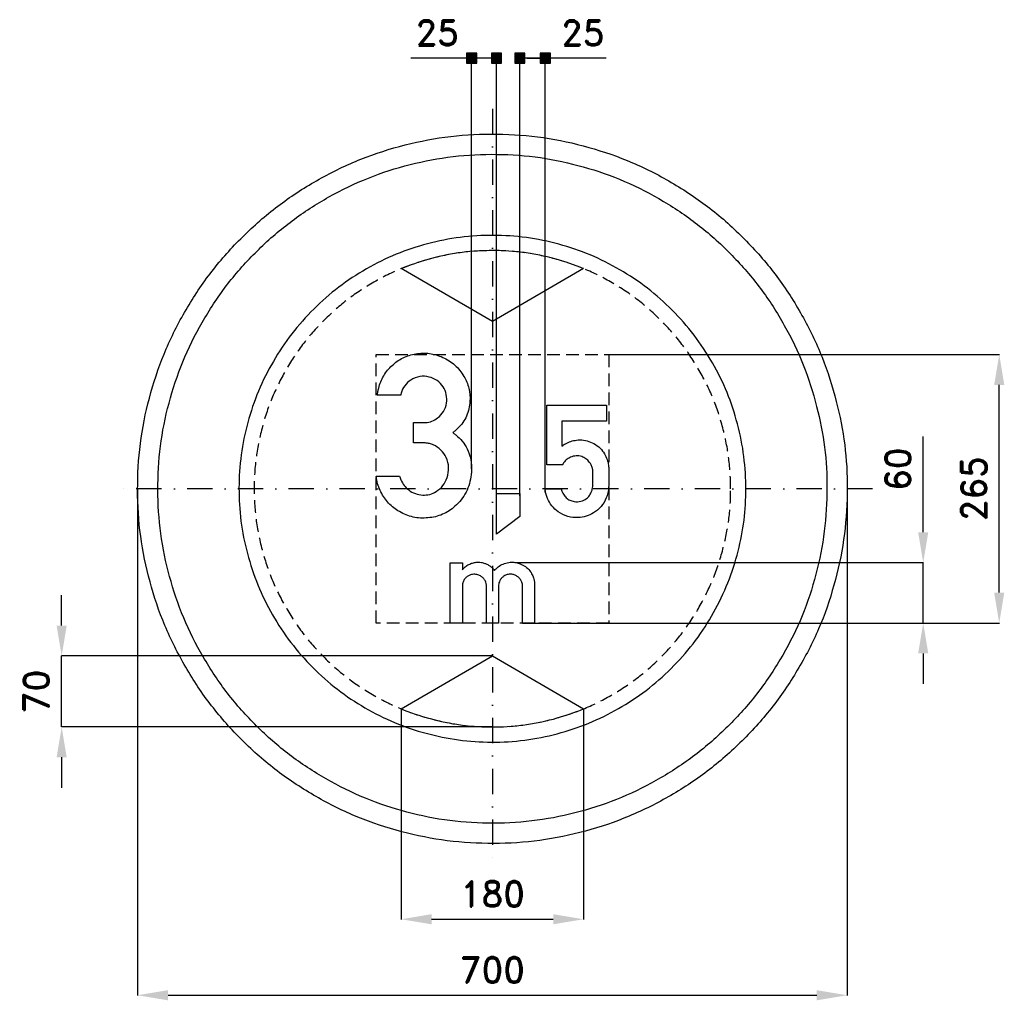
# Model space of a CAD drawing. Header units: millimetres. Extents: x -466 to 505, y -505 to 463.
import ezdxf

# ---------------------------------------------------------------- set-up
doc = ezdxf.new("R2010")
doc.units = ezdxf.units.MM
doc.header["$LTSCALE"] = 5
doc.linetypes.add('ČERCHOVANÁX2', pattern=[2, 1, -0.5, 0, -0.5])
doc.linetypes.add('ČÁRKOVANÁX2', pattern=[1.5, 1, -0.5])
doc.layers.add('Kóty', color=2, linetype='Continuous')
doc.layers.add('Značka', color=7, linetype='Continuous')
doc.styles.get("Standard").update_dxf_attribs({"font": 'romand.shx', "height": 25})
doc.dimstyles.get("Standard").update_dxf_attribs({"dimtxt": 25, "dimasz": 30, "dimexe": 0.18, "dimexo": 0.0625, "dimgap": 12.5, "dimtad": 1, "dimdec": 0, "dimzin": 0, "dimdsep": 46, "dimtxsty": 'Standard', "dimcen": 0.09, "dimadec": 0, "dimazin": 0, "dimtfac": 1, "dimtdec": 0, "dimtofl": 0, "dimtmove": 0, "dimatfit": 3, "dimfxl": 1, "dimtolj": 1, "dimtzin": 0, "dimarcsym": 0})

# ---------------------------------------------------------------- blocks, each defined once
blk = doc.blocks.new('*D2')
at = {"layer": 'Defpoints', "color": 0, "transparency": 16777216}
for p in [(-350.03, 0), (349.99, -2.29), (349.99, -499.82)]:
    blk.add_point(p, dxfattribs=at)
at = {"layer": 'Kóty', "color": 0, "lineweight": -2, "transparency": 16777216}
for p, q in [((-350.03, -0.06), (-350.03, -500)), ((349.99, -2.35), (349.99, -500)), ((-320.03, -499.82), (319.99, -499.82))]:
    blk.add_line(p, q, dxfattribs=at)
at = {"layer": 'Kóty', "color": 0, "transparency": 16777216}
for points in [[(-320.03, -494.82), (-320.03, -504.82), (-350.03, -499.82)], [(319.99, -494.82), (319.99, -504.82), (349.99, -499.82)]]:
    blk.add_solid(points, dxfattribs=at)
at = {"layer": 'Kóty', "color": 0, "transparency": 16777216, "insert": (-0.02, -474.82), "char_height": 25, "attachment_point": 5}
blk.add_mtext('\\A1;700', dxfattribs=at)
blk = doc.blocks.new('*D3')
at = {"layer": 'Defpoints', "color": 0, "transparency": 16777216}
for p in [(-90, -217.2), (90, -217.2), (90, -424.82)]:
    blk.add_point(p, dxfattribs=at)
at = {"layer": 'Kóty', "color": 0, "lineweight": -2, "transparency": 16777216}
for p, q in [((-90, -217.26), (-90, -425)), ((90, -217.26), (90, -425)), ((-60, -424.82), (60, -424.82))]:
    blk.add_line(p, q, dxfattribs=at)
at = {"layer": 'Kóty', "color": 0, "transparency": 16777216}
for points in [[(-60, -419.82), (-60, -429.82), (-90, -424.82)], [(60, -419.82), (60, -429.82), (90, -424.82)]]:
    blk.add_solid(points, dxfattribs=at)
at = {"layer": 'Kóty', "color": 0, "transparency": 16777216, "insert": (0, -399.82), "char_height": 25, "attachment_point": 5}
blk.add_mtext('\\A1;180', dxfattribs=at)
blk = doc.blocks.new('*D4')
at = {"layer": 'Defpoints', "color": 0, "transparency": 16777216}
for p in [(-424.97, -165.02), (0, -165.02), (0, -235.02)]:
    blk.add_point(p, dxfattribs=at)
at = {"layer": 'Kóty', "color": 0, "lineweight": -2, "transparency": 16777216}
for p, q in [((-424.97, -135.02), (-424.97, -105.02)), ((-0.06, -165.02), (-425.15, -165.02)), ((-0.06, -235.02), (-425.15, -235.02)), ((-424.97, -265.02), (-424.97, -295.02))]:
    blk.add_line(p, q, dxfattribs=at)
at = {"layer": 'Kóty', "color": 0, "transparency": 16777216}
for points in [[(-429.97, -135.02), (-419.97, -135.02), (-424.97, -165.02)], [(-429.97, -265.02), (-419.97, -265.02), (-424.97, -235.02)]]:
    blk.add_solid(points, dxfattribs=at)
at = {"layer": 'Kóty', "color": 0, "transparency": 16777216, "insert": (-449.97, -200.02), "char_height": 25, "attachment_point": 5, "rotation": 90}
blk.add_mtext('\\A1;70', dxfattribs=at)
blk = doc.blocks.new('*D5')
at = {"layer": 'Defpoints', "color": 0, "transparency": 16777216}
for p in [(114.692, 132.5), (499.992, 132.5), (114.692, -132.5)]:
    blk.add_point(p, dxfattribs=at)
at = {"layer": 'Kóty', "color": 0, "lineweight": -2, "transparency": 16777216}
for p, q in [((114.7545, 132.5), (500.172, 132.5)), ((499.992, -102.5), (499.992, 102.5)), ((114.7545, -132.5), (500.172, -132.5))]:
    blk.add_line(p, q, dxfattribs=at)
at = {"layer": 'Kóty', "color": 0, "transparency": 16777216}
for points in [[(494.992, 102.5), (504.992, 102.5), (499.992, 132.5)], [(494.992, -102.5), (504.992, -102.5), (499.992, -132.5)]]:
    blk.add_solid(points, dxfattribs=at)
at = {"layer": 'Kóty', "color": 0, "transparency": 16777216, "insert": (474.992, 0), "char_height": 25, "attachment_point": 5, "rotation": 90}
blk.add_mtext('\\A1;265', dxfattribs=at)
blk = doc.blocks.new('*D6')
at = {"layer": 'Defpoints', "color": 0, "transparency": 16777216}
for p in [(23.29, -72.84), (424.99, -72.84), (29.67, -132.49)]:
    blk.add_point(p, dxfattribs=at)
at = {"layer": 'Kóty', "color": 0, "lineweight": -2, "transparency": 16777216}
for p, q in [((424.99, -42.84), (424.99, 51.44)), ((23.35, -72.84), (425.17, -72.84)), ((29.73, -132.49), (425.17, -132.49)), ((424.99, -162.49), (424.99, -192.49))]:
    blk.add_line(p, q, dxfattribs=at)
at = {"layer": 'Kóty', "color": 0, "transparency": 16777216}
for points in [[(419.99, -42.84), (429.99, -42.84), (424.99, -72.84)], [(419.99, -162.49), (429.99, -162.49), (424.99, -132.49)]]:
    blk.add_solid(points, dxfattribs=at)
at = {"layer": 'Kóty', "color": 0, "transparency": 16777216, "insert": (399.99, 19.3), "char_height": 25, "attachment_point": 5, "rotation": 90}
blk.add_mtext('\\A1;60', dxfattribs=at)

msp = doc.modelspace()

# ---------------------------------------------------------------- hatches: boundary and pattern name
at = {"layer": 'Kóty'}
h = msp.add_hatch(color=256, dxfattribs=at)
h.dxf.hatch_style = 1
h.paths.add_polyline_path([(-25.53, 419.95), (-15.53, 419.95), (-15.53, 429.95), (-25.53, 429.95)])
h = msp.add_hatch(color=256, dxfattribs=at)
h.dxf.hatch_style = 1
h.paths.add_polyline_path([(-0.98, 419.95), (9.02, 419.95), (9.02, 429.95), (-0.98, 429.95)])
h = msp.add_hatch(color=256, dxfattribs=at)
h.dxf.hatch_style = 1
h.paths.add_polyline_path([(21.96, 419.95), (31.96, 419.95), (31.96, 429.95), (21.96, 429.95)])
h = msp.add_hatch(color=256, dxfattribs=at)
h.dxf.hatch_style = 1
h.paths.add_polyline_path([(47.13, 419.95), (57.13, 419.95), (57.13, 429.95), (47.13, 429.95)])

# ---------------------------------------------------------------- linework, layer by layer
for p, q in [((-25.53, 424.95), (-80.53, 424.95)), ((9.02, 424.77), (-25.98, 424.77)), ((-20.56, 19.5), (-20.53, 424.95)), ((4.02, -7.07), (4.02, 424.95)), ((52.35, 424.77), (21.96, 424.77)), ((26.96, -7.07), (26.96, 424.95)), ((34.02, 424.77), (57.13, 424.77)), ((52.04, -3.28), (52.13, 424.95)), ((112.13, 424.77), (57.13, 424.77))]:
    msp.add_line(p, q, dxfattribs=at)
for points in [[(-25.53, 419.95), (-15.53, 419.95), (-15.53, 429.95), (-25.53, 429.95)], [(-0.98, 419.95), (9.02, 419.95), (9.02, 429.95), (-0.98, 429.95)], [(21.96, 419.95), (31.96, 419.95), (31.96, 429.95), (21.96, 429.95)], [(47.13, 419.95), (57.13, 419.95), (57.13, 429.95), (47.13, 429.95)]]:
    msp.add_lwpolyline(points, close=True, dxfattribs=at)
for points in [[(-25.53, 429.95), (-15.53, 419.95)], [(-15.53, 429.95), (-25.53, 419.95)], [(-0.98, 429.95), (9.02, 419.95)], [(9.02, 429.95), (-0.98, 419.95)], [(21.96, 429.95), (31.96, 419.95)], [(31.96, 429.95), (21.96, 419.95)], [(47.13, 429.95), (57.13, 419.95)], [(57.13, 429.95), (47.13, 419.95)], [(424.99, -132.49), (424.99, -72.84)], [(-424.97, -235.02), (-424.97, -165.02)]]:
    msp.add_lwpolyline(points, dxfattribs=at)
at = {"layer": 'Značka', "color": 6, "linetype": 'ČERCHOVANÁX2', "lineweight": 25, "ltscale": 5}
for p, q in [((0, 375), (0, -375)), ((375, 0), (-375, 0))]:
    msp.add_line(p, q, dxfattribs=at)
at = {"layer": 'Značka', "color": 5}
for points in [[(350, 0), (349.99, -2.29), (349.97, -4.58, -0.032168), (346.49, -50.21, -0.035723), (336.86, -95, -0.036667), (321.83, -138.26, -0.034754), (300.79, -178.95, -0.034039), (274.96, -216.77, -0.034453), (244.23, -250.71, -0.03456), (209.51, -280.56, -0.034426), (171.02, -305.37, -0.034389), (129.75, -325.22, -0.034418), (86.15, -339.23, -0.034424), (41.16, -347.72, -0.034417), (-4.58, -349.97, -0.034416), (-50.24, -346.53, -0.034417), (-95, -336.86, -0.034417), (-138.22, -321.72, -0.034417), (-178.95, -300.79, -0.034417), (-216.78, -274.98, -0.034417), (-250.71, -244.23, -0.034417), (-280.56, -209.5, -0.034417), (-305.37, -171.02, -0.034417), (-325.22, -129.75, -0.034417), (-339.23, -86.15, -0.034417), (-347.72, -41.16, -0.034417), (-349.97, 4.58, -0.034417), (-346.53, 50.24, -0.034417), (-336.86, 95, -0.034417), (-321.72, 138.22, -0.034417), (-300.79, 178.95, -0.034417), (-274.98, 216.78, -0.034416), (-244.23, 250.71, -0.034418), (-209.5, 280.56, -0.034417), (-171.02, 305.37, -0.034415), (-129.75, 325.22, -0.034415), (-86.15, 339.23, -0.034415), (-41.16, 347.72, -0.034416), (4.58, 349.97, -0.034417), (50.24, 346.53, -0.034417), (95, 336.86, -0.034417), (138.22, 321.72, -0.034417), (178.95, 300.79, -0.034417), (216.78, 274.98, -0.034407), (250.71, 244.23, -0.034414), (280.57, 209.5, -0.034488), (305.37, 171.02, -0.034419), (325.2, 129.76, -0.034077), (339.23, 86.15, -0.03279), (347.51, 43.38, -0.034265), (350, 0)], [(90, 217.2, 0.003485), (87.12, 218.37, 0.034528), (57.85, 227.77, 0.034536), (27.64, 233.48, 0.03453), (-3.08, 234.98, 0.034528), (-33.74, 232.68, 0.034527), (-63.79, 226.18, 0.031108), (-90, 217.2, 0.031108)], [(-91.59, 12.55, 0.005364), (-90.98, 10.68, 0.016121), (-90.29, 8.83, 0.066967), (-87.09, 3.36, 0.067349), (-82.53, -1.12, 0.079617), (-76.05, -4.78, 0.083502), (-68.78, -6.2, 0.078721), (-61.9, -5.52, 0.07731), (-55.56, -2.78, 0.094869), (-48.95, 3.09, 0.087404), (-44.79, 11, 0.097391), (-43.26, 20.99, 0.104444), (-45.71, 30.73, 0.09486), (-50.86, 38.18, 0.095661), (-58.33, 43.18, 0.045592), (-62.2, 44.56, 0.043313), (-66.24, 45.23), (-67.15, 45.3), (-68.06, 45.35), (-77.92, 45.35), (-77.92, 65.35), (-67.71, 65.35), (-66.84, 65.32), (-65.97, 65.32, 0.089504), (-59.68, 66.6, 0.078179), (-54.03, 69.93, 0.098564), (-48.25, 76.38, 0.0998), (-45.39, 84.52, 0.096868), (-45.48, 92.89, 0.098699), (-48.71, 100.6, 0.100563), (-54.58, 106.78, 0.097632), (-62.39, 110.27, 0.106006), (-71.73, 110.73, 0.108975), (-80.44, 107.3, 0.096318), (-86.54, 101.69, 0.100257), (-90.01, 94.33, 0.009589), (-90.25, 93.42, 0.003199), (-90.46, 92.5), (-113.62, 92.5, -0.004894), (-112.99, 95.97, -0.014655), (-112.22, 99.42, -0.070911), (-107.21, 111.49, -0.076589), (-98.89, 121.65, -0.078962), (-88.15, 129.19, -0.076378), (-75.61, 133.12, -0.077802), (-62.07, 133.47, -0.07797), (-49.06, 129.68, -0.081008), (-37.1, 121.99, -0.080995), (-28.19, 110.93, -0.076301), (-23.27, 99.17, -0.079818), (-22.17, 86.38, -0.092081), (-25.59, 71.78, -0.105095), (-34.08, 59.77, -0.020579), (-36.56, 57.5, -0.006878), (-39.16, 55.38, -0.00502), (-36.75, 53.59, -0.015055), (-34.41, 51.7, -0.058053), (-28.35, 45.07, -0.058899), (-23.96, 37.2, -0.074883), (-20.85, 25.83, -0.064096), (-20.97, 13.88, -0.089412), (-26.04, -3.32, -0.101882), (-36.96, -17.3, -0.087334), (-49.3, -25.23, -0.080969), (-63.62, -28.7, -0.07965), (-78.21, -27.93, -0.082664), (-91.74, -22.6, -0.076823), (-102.38, -14.27, -0.076587), (-110.01, -3.18, -0.041096), (-112.72, 3.32, -0.040368), (-114.34, 10.15, -0.005218), (-114.53, 11.35), (-114.69, 12.55), (-91.59, 12.55)], [(67.8, -0.07), (68, -0.77), (68.2, -1.48, 0.061338), (70.01, -5.47, 0.076062), (72.8, -8.82, 0.081246), (76.37, -11.27, 0.074028), (80.58, -12.54, 0.102541), (87.16, -12.34, 0.116974), (92.95, -9.48, 0.072309), (95.66, -6.74, 0.058802), (97.57, -3.38, 0.043841), (98.54, -0.6, 0.050819), (98.97, 2.29), (99, 3.07), (99.01, 3.85), (99.01, 17.19, 0.008559), (98.89, 18.74, 0.025968), (98.66, 20.27, 0.068292), (97.51, 23.46, 0.054036), (95.59, 26.34, 0.069267), (92.21, 29.59, 0.080553), (88.07, 31.67, 0.09781), (82.58, 32.45, 0.091137), (77.07, 31.14, 0.085477), (72.68, 28.49, 0.103687), (69.65, 24.54, 0.009565), (69.41, 24.06), (69.18, 23.57), (53.73, 23.57), (53.73, 82.5), (112.66, 82.5), (112.66, 66.81), (68.46, 66.81), (68.46, 42.06, -0.005069), (70.27, 43.3, -0.015232), (72.14, 44.46, -0.051736), (77.32, 46.77, -0.052706), (82.89, 47.96, -0.065798), (89.96, 47.96, -0.065558), (96.79, 46.12, -0.069373), (103.36, 42.5, -0.071356), (108.65, 37.23, -0.059637), (111.99, 31.81, -0.053793), (114.03, 25.78, -0.024802), (114.51, 23.32, -0.033755), (114.69, 20.84), (114.69, 20.51), (114.69, 20.18), (114.69, 2.52), (114.67, 1.74), (114.65, 0.95, -0.045321), (113.94, -4.08, -0.043675), (112.34, -8.94, -0.08087), (107.21, -17.45, -0.084532), (99.64, -23.86, -0.069811), (92.48, -27.18, -0.066783), (84.68, -28.46, -0.084627), (74.33, -27.26, -0.08873), (65, -22.67, -0.07419), (58.73, -16.84, -0.070963), (54.39, -9.51, -0.035755), (52.96, -5.58, -0.037175), (52.13, -1.5), (52.04, -0.79), (51.96, -0.07), (67.8, -0.07)], [(-41.56, -132.49), (-41.56, -73.25), (-29.66, -73.25), (-29.66, -79.85), (-29.02, -79.13, -0.009566), (-28.35, -78.42, -0.053801), (-25.11, -75.78, -0.054626), (-21.37, -73.89, -0.049766), (-17.8, -72.83, -0.049909), (-14.09, -72.49, -0.04461), (-10.79, -72.75, -0.045351), (-7.59, -73.6, -0.041527), (-4.65, -74.9, -0.034771), (-1.94, -76.64, -0.023458), (-0.46, -77.81, -0.033491), (0.88, -79.14, -0.015005), (1.51, -79.89), (2.11, -80.67), (2.81, -79.84, -0.011379), (3.54, -79.03, -0.072051), (7.98, -75.56, -0.066464), (13.22, -73.4, -0.035517), (16.12, -72.74, -0.035842), (19.06, -72.5, -0.050518), (23.29, -72.84, -0.049655), (27.4, -74.03, -0.068288), (32.58, -76.82, -0.073295), (36.76, -80.92, -0.056845), (39.23, -84.82, -0.048826), (40.83, -89.15, -0.019148), (41.22, -90.74, -0.025003), (41.46, -92.35), (41.52, -93.08), (41.56, -93.81), (41.56, -132.49), (29.67, -132.49), (29.67, -96.2), (29.66, -95.76), (29.64, -95.31, 0.050205), (29.27, -93.1, 0.05088), (28.45, -91, 0.067726), (26.81, -88.47, 0.066956), (24.55, -86.47, 0.073522), (21.59, -84.95, 0.074307), (18.31, -84.35, 0.080736), (14.7, -84.71, 0.080669), (11.38, -86.19, 0.070508), (8.99, -88.15, 0.075395), (7.28, -90.69, 0.050741), (6.47, -92.84, 0.032974), (6.03, -95.09), (5.98, -95.41), (5.94, -95.74), (5.94, -132.49), (-5.93, -132.49), (-5.93, -95.97), (-5.95, -95.48), (-5.98, -94.98, 0.073755), (-6.67, -92.02, 0.069011), (-8.17, -89.34, 0.074714), (-10.47, -86.92, 0.073764), (-13.38, -85.27, 0.089055), (-17.45, -84.36, 0.093661), (-21.57, -84.94, 0.07332), (-24.38, -86.24, 0.071132), (-26.71, -88.29, 0.077007), (-28.63, -91.25, 0.077979), (-29.56, -94.62), (-29.62, -95.07), (-29.66, -95.52), (-29.66, -132.49), (-41.56, -132.49)], [(-90, -217.2, 0.003486), (-87.12, -218.37, 0.034529), (-57.85, -227.77, 0.034528), (-27.64, -233.48, 0.034528), (3.08, -234.98, 0.034529), (33.74, -232.68, 0.03453), (63.79, -226.18, 0.031107), (90, -217.2)]]:
    msp.add_lwpolyline(points, format="xyb", dxfattribs=at)
at = {"layer": 'Značka', "color": 1}
for points in [[(330, 0), (329.99, -2.16), (329.97, -4.32, -0.032166), (326.69, -47.34, -0.035722), (317.61, -89.58, -0.036665), (303.44, -130.36, -0.034754), (283.6, -168.73, -0.034039), (259.25, -204.39, -0.034453), (230.27, -236.38, -0.03456), (197.54, -264.53, -0.034426), (161.24, -287.92, -0.034389), (122.33, -306.64, -0.034418), (81.23, -319.85, -0.034424), (38.81, -327.85, -0.034417), (-4.32, -329.97, -0.034416), (-47.37, -326.73, -0.034417), (-89.58, -317.61, -0.034417), (-130.32, -303.33, -0.034416), (-168.73, -283.6, -0.034417), (-204.39, -259.27, -0.034417), (-236.38, -230.27, -0.034417), (-264.53, -197.53, -0.034417), (-287.92, -161.24, -0.034417), (-306.64, -122.34, -0.034417), (-319.85, -81.23, -0.034417), (-327.85, -38.8, -0.034417), (-329.97, 4.32, -0.034417), (-326.73, 47.37, -0.034417), (-317.61, 89.58, -0.034417), (-303.33, 130.32, -0.034416), (-283.6, 168.73, -0.034417), (-259.27, 204.39, -0.034418), (-230.27, 236.38, -0.034417), (-197.53, 264.53, -0.034415), (-161.24, 287.92, -0.034416), (-122.34, 306.64, -0.034417), (-81.23, 319.85, -0.034418), (-38.8, 327.85, -0.034417), (4.32, 329.97, -0.034417), (47.37, 326.73, -0.034417), (89.58, 317.61, -0.034415), (130.32, 303.33, -0.034416), (168.73, 283.6, -0.034418), (204.39, 259.27, -0.034406), (236.38, 230.27, -0.034413), (264.53, 197.53, -0.034487), (287.92, 161.24, -0.034418), (306.62, 122.35, -0.034077), (319.85, 81.23, -0.032792), (327.65, 40.9, -0.034265), (330, 0)], [(250, 0), (250, 1.64), (249.98, 3.27, 0.032169), (247.49, 35.86, 0.035722), (240.61, 67.86, 0.036667), (229.88, 98.76, 0.034753), (214.85, 127.82, 0.03404), (196.4, 154.84, 0.034453), (174.45, 179.08, 0.034563), (149.65, 200.4, 0.034428), (122.15, 218.12, 0.03439), (92.68, 232.3, 0.034416), (61.54, 242.31, 0.034424), (29.4, 248.37, 0.034418), (-3.27, 249.98, 0.034416), (-35.89, 247.52, 0.034415), (-67.86, 240.61, 0.034415), (-98.73, 229.8, 0.034416), (-127.82, 214.85, 0.034418), (-154.84, 196.41, 0.034417), (-179.08, 174.45, 0.034415), (-200.4, 149.65, 0.034417), (-218.12, 122.15, 0.034416), (-232.3, 92.68, 0.034416), (-242.31, 61.54, 0.034417), (-248.37, 29.4, 0.034417), (-249.98, -3.27, 0.034417), (-247.52, -35.89, 0.034417), (-240.61, -67.86, 0.034417), (-229.8, -98.73, 0.034417), (-214.85, -127.82, 0.034416), (-196.41, -154.84, 0.034416), (-174.45, -179.08, 0.034417), (-149.65, -200.4, 0.034417), (-122.15, -218.12, 0.034417), (-92.68, -232.3, 0.034417), (-61.54, -242.31, 0.034416), (-29.4, -248.37, 0.034416), (3.27, -249.98, 0.034417), (35.89, -247.52, 0.034418), (67.86, -240.61, 0.034416), (98.73, -229.8, 0.034417), (127.82, -214.85, 0.034417), (154.84, -196.42, 0.034405), (179.08, -174.45, 0.034415), (200.4, -149.64, 0.034488), (218.12, -122.15, 0.034417), (232.29, -92.69, 0.034078), (242.31, -61.54, 0.032788), (248.22, -30.99, 0.034264), (250, 0)]]:
    msp.add_lwpolyline(points, format="xyb", dxfattribs=at)
at = {"layer": 'Značka', "color": 6, "linetype": 'ČÁRKOVANÁX2', "ltscale": 2.5, "flags": 128}
msp.add_lwpolyline([(235, -0.11), (235, 1.54), (234.98, 3.11, 0.032153), (232.64, 33.76, 0.035915), (226.17, 63.83, 0.036864), (216.11, 92.81, 0.034884), (201.98, 120.13, 0.034169), (184.62, 145.56, 0.034566), (163.98, 168.33, 0.034676), (140.68, 188.38, 0.034541), (114.83, 205.04, 0.034502), (87.12, 218.37, 0.034528), (57.85, 227.77, 0.034536), (27.64, 233.48, 0.03453), (-3.08, 234.98, 0.034528), (-33.74, 232.68, 0.034527), (-63.79, 226.18, 0.034527), (-92.81, 216.02, 0.034528), (-120.15, 201.96, 0.03453), (-145.55, 184.63, 0.034529), (-168.33, 163.98, 0.034527), (-188.38, 140.67, 0.034529), (-205.04, 114.83, 0.034529), (-218.37, 87.12, 0.034528), (-227.77, 57.85, 0.034529), (-233.48, 27.64, 0.034528), (-234.98, -3.08, 0.034529), (-232.68, -33.74, 0.034529), (-226.18, -63.79, 0.034529), (-216.02, -92.81, 0.034529), (-201.96, -120.15, 0.034528), (-184.63, -145.55, 0.034528), (-163.98, -168.33, 0.034529), (-140.67, -188.38, 0.034529), (-114.83, -205.04, 0.034529), (-87.12, -218.37, 0.034529), (-57.85, -227.77, 0.034528), (-27.64, -233.48, 0.034528), (3.08, -234.98, 0.034529), (33.74, -232.68, 0.03453), (63.79, -226.18, 0.034528), (92.81, -216.02, 0.034529), (120.15, -201.96, 0.034529), (145.55, -184.64, 0.034517), (168.33, -163.98, 0.034526), (188.38, -140.67, 0.034599), (205.03, -114.83, 0.034529), (218.35, -87.13, 0.034192), (227.77, -57.83, 0.032904), (233.34, -29.11, 0.034334)], format="xyb", close=True, dxfattribs=at)
at = {"layer": 'Značka', "color": 5}
for points in [[(90, 217.2), (0, 165.02), (-90, 217.2)], [(4.02, -44.83), (4.02, -4.57), (26.96, -4.57), (26.96, -27.5), (4.02, -44.83)], [(-90, -217.2), (0, -165.02), (90, -217.2)]]:
    msp.add_lwpolyline(points, dxfattribs=at)
at = {"layer": 'Značka', "color": 6, "linetype": 'ČÁRKOVANÁX2', "ltscale": 2.5}
msp.add_lwpolyline([(-114.69, -132.5), (-114.69, 132.5), (114.69, 132.5), (114.69, -132.5), (-114.69, -132.5)], dxfattribs=at)

# ---------------------------------------------------------------- texts
at = {"layer": 'Kóty', "char_height": 25, "attachment_point": 5}
for insert in [(-54.5, 449.95), (89.18, 449.77)]:
    msp.add_mtext('\\A1;25', dxfattribs=dict(at, insert=insert))

# ---------------------------------------------------------------- dimensions: what is measured, and where the dimension line sits
at = {"layer": 'Kóty'}
for base, p1, p2, picture, middle in [((499.99, 132.5), (114.69, -132.5), (114.69, 132.5), '*D5', (474.99, 0)), ((424.99, -72.84), (29.67, -132.49), (23.29, -72.84), '*D6', (399.99, 19.3)), ((-424.97, -165.02), (0, -235.02), (0, -165.02), '*D4', (-449.97, -200.02))]:
    dim = msp.add_linear_dim(base=base, p1=p1, p2=p2, angle=90, dimstyle='Standard', dxfattribs=at)
    dim.commit()
    dim.dimension.update_dxf_attribs({"geometry": picture, "text_midpoint": middle})
for base, p1, p2, picture, middle in [((349.99, -499.82), (-350.03, 0), (349.99, -2.29), '*D2', (-0.02, -474.82)), ((90, -424.82), (-90, -217.2), (90, -217.2), '*D3', (0, -399.82))]:
    dim = msp.add_linear_dim(base=base, p1=p1, p2=p2, dimstyle='Standard', dxfattribs=at)
    dim.commit()
    dim.dimension.update_dxf_attribs({"geometry": picture, "text_midpoint": middle})

doc.saveas('drawing.dxf')
